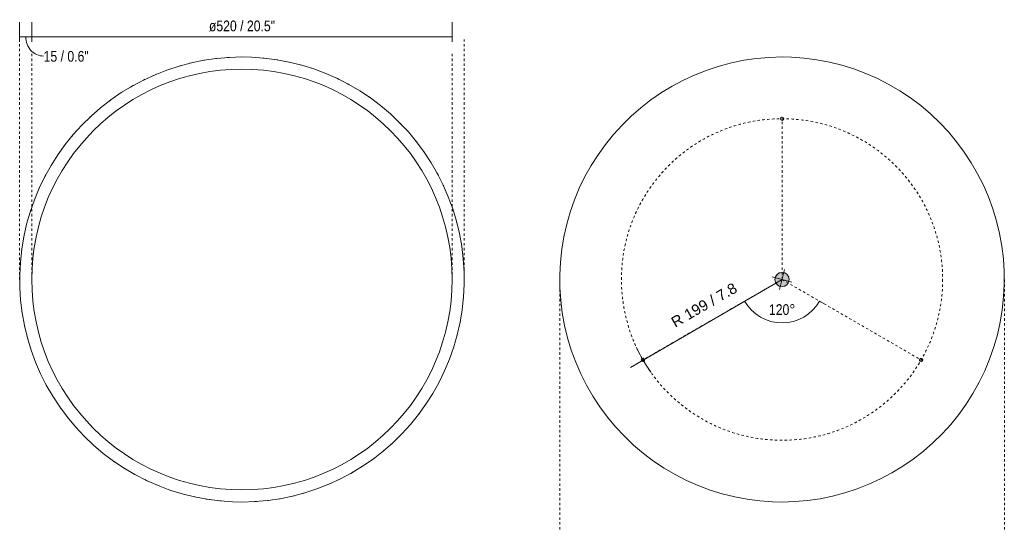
# Model space of a CAD drawing. Header units: millimetres. Extents: x 6280 to 8951, y -921 to 6916.
# Tile 3 of 3: x 7733 to 8951, y 6285 to 6916. Entities that reach past the tile are written whole.
import ezdxf

# ---------------------------------------------------------------- set-up
doc = ezdxf.new("R2010")
doc.units = ezdxf.units.MM
doc.linetypes.add('Dash', pattern=[6, 3, -3])
doc.layers.add('A-ANNO-DIMS', color=7, linetype='Dash', lineweight=9, true_color=0xd2d2d2)
for name, color, linetype, lineweight in [('A-ANNO-DIMS-6', 7, 'Continuous', 9), ('A-DETL-GENF', 7, 'Continuous', 9), ('E-LITE-EQPM', 7, 'Continuous', 20)]:
    doc.layers.add(name, color=color, linetype=linetype, lineweight=lineweight)
doc.styles.add('Arial', font='arial.ttf', dxfattribs={"height": 13.2})
doc.styles.add('Arial Narrow', font='ARIALN.TTF', dxfattribs={"height": 13.2})
doc.dimstyles.new('Angular_-_3mm_Arial', dxfattribs={"dimscale": 304.8, "dimtxt": 13.509289, "dimasz": 0, "dimexe": 0.019685, "dimexo": 0.03937, "dimgap": 0.019685, "dimtad": 1, "dimdec": 0, "dimzin": 0, "dimdsep": 46, "dimtxsty": 'Arial Narrow', "dimblk1": 'NONE', "dimblk2": 'NONE', "dimsah": 1, "dimcen": 0.09, "dimadec": 0, "dimazin": 0, "dimtfac": 1, "dimtdec": 4, "dimtix": 1, "dimtmove": 0, "dimatfit": 3, "dimfxl": 1, "dimtvp": 1, "dimtolj": 1, "dimtzin": 0, "dimarcsym": 2})
doc.dimstyles.new('FARO_-_2_2mm_Arial_Narrow_mm_Inch_Left', dxfattribs={"dimscale": 304.8, "dimtxt": 13.509289, "dimasz": 0, "dimexe": 0.059055, "dimexo": 0.0625, "dimgap": 0.009843, "dimtad": 1, "dimdec": 0, "dimzin": 0, "dimdsep": 46, "dimtxsty": 'Arial Narrow', "dimblk1": 'NONE', "dimblk2": 'NONE', "dimsah": 1, "dimcen": 0.09, "dimadec": 0, "dimazin": 0, "dimtfac": 1, "dimtdec": 4, "dimtix": 1, "dimtmove": 0, "dimatfit": 3, "dimfxl": 0.019685, "dimfxlon": 1, "dimtvp": 1, "dimtolj": 1, "dimtzin": 0, "dimarcsym": 2})
doc.dimstyles.new('FARO_-_2_2mm_Arial_Narrow_mm_Inch_Left_1', dxfattribs={"dimscale": 304.8, "dimtxt": 13.509289, "dimasz": 0, "dimexe": 0.059055, "dimexo": 0.0625, "dimgap": 0.009843, "dimtad": 1, "dimdec": 0, "dimzin": 0, "dimdsep": 46, "dimtxsty": 'Arial Narrow', "dimblk1": 'NONE', "dimblk2": 'NONE', "dimsah": 1, "dimcen": 0.09, "dimadec": 0, "dimazin": 0, "dimtfac": 1, "dimtdec": 4, "dimtix": 1, "dimtmove": 1, "dimatfit": 3, "dimfxl": 0.019685, "dimfxlon": 1, "dimtvp": 1, "dimtolj": 1, "dimtzin": 0, "dimarcsym": 2})
doc.dimstyles.new('Radial_-_3mm_Arial', dxfattribs={"dimscale": 304.8, "dimtxt": 13.467424, "dimasz": 0, "dimexe": 0.059055, "dimexo": 0, "dimgap": 0.034449, "dimtad": 1, "dimjust": 3, "dimdec": 0, "dimzin": 0, "dimdsep": 46, "dimtxsty": 'Arial', "dimblk1": 'NONE', "dimblk2": 'NONE', "dimsah": 1, "dimcen": 0.09, "dimdle": 0.059055, "dimadec": 0, "dimazin": 0, "dimtfac": 1, "dimtdec": 4, "dimtix": 1, "dimtmove": 0, "dimatfit": 2, "dimfxl": 1, "dimtvp": 1, "dimtfill": 1, "dimtolj": 1, "dimtzin": 0, "dimarcsym": 2})

# ---------------------------------------------------------------- blocks, each defined once
blk = doc.blocks.new('64182 - 64183 COCOTTE-L BLACK LED CEILING LAMP 38W 3000K-478305-Planta_PDF')
at = {"layer": 'E-LITE-EQPM'}
for p, q in [((56.8, 269.1), (57.9, 268.8)), ((-69.3, 266.1), (-68.3, 266.4)), ((-113.3, 250.6), (-112.9, 250.8)), ((102.1, 255.3), (102.5, 255.2)), ((144.2, 234.2), (144.3, 234.1)), ((-154.2, 227.7), (-154, 227.8)), ((-190.9, 197.9), (-190.3, 198.4)), ((181.7, 206.4), (182.3, 205.9)), ((213.9, 172.8), (214.9, 171.6)), ((-222, 162.3), (-221, 163.5)), ((254.7, 103.8), (255.1, 102.5)), ((-259.3, 91.6), (-258.9, 92.8)), ((268.7, 58.6), (268.8, 57.9)), ((-271, 46.5), (-270.9, 47.1)), ((271, -46.5), (270.9, -47.1)), ((-268.7, -58.6), (-268.8, -57.9)), ((259.3, -91.6), (258.9, -92.8)), ((-254.7, -103.8), (-255.1, -102.5)), ((222, -162.3), (221, -163.5)), ((-213.9, -172.8), (-214.9, -171.6)), ((-181.7, -206.4), (-182.3, -205.9)), ((190.9, -197.9), (190.3, -198.5)), ((154.2, -227.7), (154, -227.8)), ((-144.2, -234.2), (-144.3, -234.1)), ((-102.1, -255.3), (-102.5, -255.2)), ((113.3, -250.6), (112.9, -250.8)), ((69.3, -266.1), (68.3, -266.4)), ((-56.8, -269.1), (-57.9, -268.8))]:
    blk.add_line(p, q, dxfattribs=at)
at = {"layer": 'E-LITE-EQPM', "flags": 128}
for points in [[(-54.7, 269.4), (-52.9, 269.9), (-50.6, 270.2)], [(-39.8, 272), (-37.3, 272.5), (-36.3, 272.6)], [(-23.3, 274), (-21.6, 274.1), (-19.4, 274.3)], [(-8, 274.8), (-5.9, 274.9), (-3.7, 274.9)], [(7.6, 274.8), (9.9, 274.8), (11.7, 274.7)], [(24.7, 273.9), (25.7, 273.8), (28.1, 273.5)], [(39, 272.2), (41.3, 271.9), (43.3, 271.5)], [(-100, 256.1), (-98.3, 256.8), (-96, 257.6)], [(-85.9, 261.2), (-83.4, 262), (-82.3, 262.4)], [(71, 265.6), (72.2, 265.4), (74.6, 264.6)], [(84.9, 261.5), (87.3, 260.8), (88.9, 260.2)], [(-129.3, 242.6), (-127.1, 243.9), (-125.8, 244.5)], [(115.2, 249.6), (116.6, 249.1), (118.9, 247.9)], [(-142.2, 235.4), (-140.9, 236.2), (-138.6, 237.4)], [(128.4, 243.1), (130.7, 242), (132, 241.2)], [(-168.9, 216.9), (-167, 218.5), (-165.6, 219.5)], [(156.1, 226.3), (157.5, 225.4), (159.5, 223.9)], [(-180.2, 207.7), (-179.3, 208.6), (-177.2, 210.2)], [(168.1, 217.6), (170.2, 216), (171.2, 215.2)], [(192.4, 196.4), (193.8, 195.1), (195.4, 193.4)], [(-203.5, 184.9), (-202, 186.7), (-200.6, 188)], [(202.9, 185.5), (204.7, 183.7), (205.4, 182.8)], [(-213, 173.9), (-212.3, 174.8), (-210.7, 176.7)], [(223.1, 160.7), (224.4, 159), (225.6, 157.2)], [(-232.1, 147.4), (-230.9, 149.3), (-229.8, 151)], [(231.8, 147.9), (233.1, 145.9), (233.5, 145.2)], [(-240, 134.1), (-239.1, 135.8), (-237.9, 137.8)], [(-247.5, 119.6), (-246.5, 121.9), (-246.1, 122.7)], [(240.7, 133), (241.1, 132.3), (242.2, 130.1)], [(247.3, 120.2), (248.3, 118.2), (249.1, 116.4)], [(-253.8, 105.6), (-253.1, 107.5), (-252.2, 109.6)], [(259.8, 90.1), (260.2, 89), (261, 86.6)], [(-264.4, 75.4), (-263.8, 77.8), (-263.4, 78.9)], [(264.2, 76.2), (264.9, 73.9), (265.3, 72.1)], [(-268.2, 60.8), (-267.8, 62.6), (-267.2, 64.9)], [(271.3, 44.5), (271.6, 43.1), (271.9, 40.6)], [(-273.4, 28.9), (-273.2, 31.5), (-273, 32.9)], [(273.3, 30), (273.6, 27.5), (273.7, 25.8)], [(-274.6, 14.2), (-274.5, 15.8), (-274.3, 18.3)], [(274.6, -14.2), (274.5, -15.8), (274.3, -18.3)], [(-273.3, -30), (-273.6, -27.5), (-273.7, -25.8)], [(273.4, -28.9), (273.2, -31.5), (273, -32.9)], [(-271.3, -44.5), (-271.6, -43.1), (-271.9, -40.6)], [(268.2, -60.8), (267.8, -62.6), (267.2, -64.9)], [(-264.2, -76.2), (-264.9, -73.9), (-265.3, -72.1)], [(264.4, -75.4), (263.8, -77.8), (263.4, -78.9)], [(-259.8, -90.1), (-260.2, -89), (-261, -86.6)], [(253.8, -105.6), (253.1, -107.5), (252.2, -109.6)], [(-247.3, -120.2), (-248.3, -118.2), (-249.1, -116.4)], [(247.5, -119.6), (246.5, -121.9), (246.1, -122.7)], [(-240.7, -133), (-241.1, -132.3), (-242.2, -130.1)], [(-231.8, -147.9), (-233.1, -145.9), (-233.5, -145.2)], [(240, -134.1), (239.1, -135.8), (237.9, -137.8)], [(-223.1, -160.7), (-224.4, -159), (-225.6, -157.2)], [(232.1, -147.4), (230.9, -149.3), (229.8, -151)], [(213, -173.9), (212.3, -174.8), (210.7, -176.7)], [(-202.9, -185.5), (-204.7, -183.7), (-205.4, -182.8)], [(-192.4, -196.4), (-193.8, -195.1), (-195.4, -193.4)], [(203.5, -184.9), (202, -186.7), (200.6, -188)], [(-168.1, -217.6), (-170.2, -216), (-171.2, -215.2)], [(168.9, -216.9), (167, -218.5), (165.6, -219.5)], [(180.2, -207.7), (179.3, -208.6), (177.2, -210.2)], [(-156.1, -226.3), (-157.5, -225.4), (-159.5, -223.9)], [(-128.4, -243.1), (-130.7, -242), (-132, -241.2)], [(129.3, -242.6), (127.1, -243.9), (125.8, -244.5)], [(142.2, -235.4), (140.9, -236.2), (138.6, -237.4)], [(-115.2, -249.6), (-116.6, -249.1), (-118.9, -247.9)], [(-84.9, -261.5), (-87.3, -260.8), (-88.9, -260.2)], [(-71, -265.6), (-72.2, -265.4), (-74.6, -264.6)], [(85.9, -261.2), (83.4, -262), (82.3, -262.4)], [(100, -256.1), (98.3, -256.8), (96, -257.6)], [(-39, -272.2), (-41.3, -271.9), (-43.3, -271.5)], [(-24.7, -273.9), (-25.7, -273.8), (-28.1, -273.5)], [(-7.6, -274.8), (-9.9, -274.8), (-11.7, -274.7)], [(8, -274.8), (5.9, -274.9), (3.7, -274.9)], [(23.3, -274), (21.6, -274.1), (19.4, -274.3)], [(39.8, -272), (37.3, -272.5), (36.3, -272.6)], [(54.8, -269.4), (52.9, -269.9), (50.6, -270.2)]]:
    blk.add_lwpolyline(points, dxfattribs=at)
blk = doc.blocks.new('64182 - 64183 COCOTTE-L BLACK LED CEILING LAMP 38W 3000K-480073-Planta_PDF')
at = {"layer": 'E-LITE-EQPM', "flags": 128}
for points in [[(275, 0), (274.5, 15.8), (273.2, 31.5), (270.9, 47.1), (267.8, 62.6), (263.8, 77.8), (258.9, 92.8), (253.1, 107.5), (246.5, 121.9), (239.1, 135.8), (230.9, 149.3), (222, 162.3), (212.3, 174.8), (202, 186.7), (190.9, 197.9), (179.3, 208.6), (167, 218.5), (154.2, 227.7), (140.9, 236.2), (127.1, 243.9), (112.9, 250.8), (98.3, 256.8), (83.4, 262), (68.3, 266.4), (52.9, 269.9), (37.3, 272.5), (21.6, 274.1), (5.9, 274.9), (-9.9, 274.8), (-25.7, 273.8), (-41.3, 271.9), (-56.8, 269.1), (-72.2, 265.4), (-87.3, 260.8), (-102.1, 255.3), (-116.6, 249.1), (-130.7, 242), (-144.3, 234.1), (-157.5, 225.4), (-170.2, 216), (-182.3, 205.9), (-193.8, 195.1), (-204.7, 183.7), (-214.9, 171.6), (-224.4, 159), (-233.1, 145.9), (-241.1, 132.3), (-248.3, 118.2), (-254.7, 103.8), (-260.2, 89), (-264.9, 73.9), (-268.7, 58.6), (-271.6, 43.1), (-273.6, 27.5), (-274.7, 11.7), (-275, 0)], [(-275, 0), (-274.5, -15.8), (-273.2, -31.5), (-270.9, -47.1), (-267.8, -62.6), (-263.8, -77.8), (-258.9, -92.8), (-253.1, -107.5), (-246.5, -121.9), (-239.1, -135.8), (-230.9, -149.3), (-222, -162.3), (-212.3, -174.8), (-202, -186.7), (-190.9, -197.9), (-179.3, -208.6), (-167, -218.5), (-154.2, -227.7), (-140.9, -236.2), (-127.1, -243.9), (-112.9, -250.8), (-98.3, -256.8), (-83.4, -262), (-68.3, -266.4), (-52.9, -269.9), (-37.3, -272.5), (-21.6, -274.1), (-5.9, -274.9), (9.9, -274.8), (25.7, -273.8), (41.3, -271.9), (56.8, -269.1), (72.2, -265.4), (87.3, -260.8), (102.1, -255.3), (116.6, -249.1), (130.7, -242), (144.3, -234.1), (157.5, -225.4), (170.2, -216), (182.3, -205.9), (193.8, -195.1), (204.7, -183.7), (214.9, -171.6), (224.4, -159), (233.1, -145.9), (241.1, -132.3), (248.3, -118.2), (254.7, -103.8), (260.2, -89), (264.9, -73.9), (268.7, -58.6), (271.6, -43.1), (273.6, -27.5), (274.7, -11.7), (275, 0)]]:
    blk.add_lwpolyline(points, dxfattribs=at)
at = {"layer": 'E-LITE-EQPM'}
for start, end in [(360, 180), (180, 360)]:
    blk.add_arc((0, 0), 260, start, end, dxfattribs=at)
blk = doc.blocks.new('64182 - 64183 COCOTTE-L BLACK LED CEILING LAMP 38W 3000K-478305-Planta_PDF Fixing Holes')
at = {"layer": 'E-LITE-EQPM', "color": 254, "true_color": 0xeaeaea}
for p, q in [((-2.5, 8.4), (-2.3, 8.5)), ((8.5, 2.3), (8.5, 2.2)), ((-8.5, -2.3), (-8.5, -2.2)), ((2.5, -8.4), (2.3, -8.5))]:
    blk.add_line(p, q, dxfattribs=at)
at = {"layer": 'E-LITE-EQPM', "color": 254, "true_color": 0xeaeaea, "flags": 128}
for points in [[(-275, 0), (-274.5, 15.8), (-273.2, 31.5), (-270.9, 47.1), (-267.8, 62.6), (-263.8, 77.8), (-258.9, 92.8), (-253.1, 107.5), (-246.5, 121.9), (-239.1, 135.8), (-230.9, 149.3), (-222, 162.3), (-212.3, 174.8), (-202, 186.7), (-190.9, 197.9), (-179.3, 208.6), (-167, 218.5), (-154.2, 227.7), (-140.9, 236.2), (-127.1, 243.9), (-112.9, 250.8), (-98.3, 256.8), (-83.4, 262), (-68.3, 266.4), (-52.9, 269.9), (-37.3, 272.5), (-21.6, 274.1), (-5.9, 274.9), (9.9, 274.8), (25.7, 273.8), (41.3, 271.9), (56.8, 269.1), (72.2, 265.4), (87.3, 260.8), (102.1, 255.3), (116.6, 249.1), (130.7, 242), (144.3, 234.1), (157.5, 225.4), (170.2, 216), (182.3, 205.9), (193.8, 195.1), (204.7, 183.7), (214.9, 171.6), (224.4, 159), (233.1, 145.9), (241.1, 132.3), (248.3, 118.2), (254.7, 103.8), (260.2, 89), (264.9, 73.9), (268.7, 58.6), (271.6, 43.1), (273.6, 27.5), (274.7, 11.7), (275, 0)], [(-8.4, 2.5), (-8.3, 2.8), (-8.1, 3.3)], [(-7.2, 4.9), (-7, 5.3), (-6.7, 5.6)], [(-5.4, 6.8), (-5, 7.2), (-4.7, 7.3)], [(0, 8.7), (0.3, 8.8), (0.8, 8.7)], [(2.7, 8.3), (3.1, 8.2), (3.5, 8)], [(5, 7.1), (5.5, 6.8), (5.8, 6.5)], [(7, 5.2), (7.4, 4.8), (7.5, 4.6)], [(275, 0), (274.5, -15.8), (273.2, -31.5), (270.9, -47.1), (267.8, -62.6), (263.8, -77.8), (258.9, -92.8), (253.1, -107.5), (246.5, -121.9), (239.1, -135.8), (230.9, -149.3), (222, -162.3), (212.3, -174.8), (202, -186.7), (190.9, -197.9), (179.3, -208.6), (167, -218.5), (154.2, -227.7), (140.9, -236.2), (127.1, -243.9), (112.9, -250.8), (98.3, -256.8), (83.4, -262), (68.3, -266.4), (52.9, -269.9), (37.3, -272.5), (21.6, -274.1), (5.9, -274.9), (-9.9, -274.8), (-25.7, -273.8), (-41.3, -271.9), (-56.8, -269.1), (-72.2, -265.4), (-87.3, -260.8), (-102.1, -255.3), (-116.6, -249.1), (-130.7, -242), (-144.3, -234.1), (-157.5, -225.4), (-170.2, -216), (-182.3, -205.9), (-193.8, -195.1), (-204.7, -183.7), (-214.9, -171.6), (-224.4, -159), (-233.1, -145.9), (-241.1, -132.3), (-248.3, -118.2), (-254.7, -103.8), (-260.2, -89), (-264.9, -73.9), (-268.7, -58.6), (-271.6, -43.1), (-273.6, -27.5), (-274.7, -11.7), (-275, 0)], [(-7, -5.2), (-7.4, -4.8), (-7.5, -4.6)], [(-5, -7.1), (-5.5, -6.8), (-5.8, -6.5)], [(-2.7, -8.3), (-3.1, -8.2), (-3.5, -8)], [(0, -8.7), (-0.3, -8.8), (-0.8, -8.7)], [(5.4, -6.8), (5, -7.2), (4.7, -7.3)], [(7.2, -4.9), (7, -5.3), (6.7, -5.6)], [(8.4, -2.5), (8.3, -2.8), (8.1, -3.3)]]:
    blk.add_lwpolyline(points, dxfattribs=at)
at = {"layer": 'E-LITE-EQPM', "color": 254, "true_color": 0xeaeaea}
for centre, start, end in [((-99.3, 172.1), 164.7694, 170), ((-99.3, 172.1), 190, 195.2096), ((-99.3, 172.1), 130, 134.423), ((-99.3, 172.1), 225.5683, 230), ((-99.3, 172.1), 105.1289, 110), ((-99.3, 172.1), 70, 74.8618), ((-99.3, 172.1), 45.5683, 50), ((-99.3, 172.1), 310, 314.423), ((-99.3, 172.1), 10, 15.2096), ((-99.3, 172.1), 344.7694, 350), ((-99.3, 172.1), 250, 254.8618), ((-99.3, 172.1), 285.1289, 290), ((198.7, 0), 164.7743, 170), ((198.7, 0), 130, 134.4274), ((198.7, 0), 105.1336, 110), ((198.7, 0), 70, 74.856), ((198.7, 0), 45.5596, 50), ((198.7, 0), 10, 15.211), ((198.7, 0), 190, 195.211), ((198.7, 0), 225.5596, 230), ((198.7, 0), 250, 254.856), ((198.7, 0), 285.1336, 290), ((198.7, 0), 310, 314.4274), ((198.7, 0), 344.7743, 350), ((-99.3, -172.1), 130, 134.4223), ((-99.3, -172.1), 105.1242, 110), ((-99.3, -172.1), 70, 74.8571), ((-99.3, -172.1), 45.5639, 50), ((-99.3, -172.1), 164.7792, 170), ((-99.3, -172.1), 190, 195.2159), ((-99.3, -172.1), 225.5639, 230), ((-99.3, -172.1), 250, 254.8571), ((-99.3, -172.1), 285.1242, 290), ((-99.3, -172.1), 310, 314.4223), ((-99.3, -172.1), 10, 15.2159), ((-99.3, -172.1), 344.7792, 350)]:
    blk.add_arc(centre, 2, start, end, dxfattribs=at)
blk = doc.blocks.new('DIMBLOCK4-Planta_PDF')
at = {"layer": 'A-ANNO-DIMS-6', "color": 251, "true_color": 0x5b5b5b, "transparency": 16777216}
for p, q in [((7732.8, 6888.9), (7732.8, 6912.9)), ((7747.8, 6888.9), (7747.8, 6912.9)), ((7732.8, 6894.9), (7747.8, 6894.9)), ((7732.8, 6894.9), (7732.8, 6888.9)), ((7747.8, 6894.9), (7747.8, 6888.9))]:
    blk.add_line(p, q, dxfattribs=at)
blk.add_ellipse((7762.4, 6894.9), major_axis=(0, 23.8), ratio=0.925786, start_param=1.570796, end_param=3.141593, dxfattribs=at)
at = {"layer": 'A-ANNO-DIMS-6', "color": 0, "transparency": 16777216, "insert": (7762.4, 6877.4), "char_height": 13.2, "width": 67.16, "attachment_point": 1, "line_spacing_factor": 0.974696, "style": 'Arial Narrow'}
blk.add_mtext('15 / 0.6"', dxfattribs=at)
blk = doc.blocks.new('_None')
blk = doc.blocks.new('DIMBLOCK5-Planta_PDF')
at = {"layer": 'A-ANNO-DIMS-6', "color": 251, "true_color": 0x5b5b5b, "transparency": 16777216}
for p, q in [((7747.8, 6888.9), (7747.8, 6912.9)), ((8267.8, 6888.9), (8267.8, 6912.9)), ((7747.8, 6894.9), (8267.8, 6894.9)), ((7747.8, 6894.9), (7747.8, 6888.9)), ((8267.8, 6894.9), (8267.8, 6888.9))]:
    blk.add_line(p, q, dxfattribs=at)
at = {"layer": 'A-ANNO-DIMS-6', "color": 0, "transparency": 16777216, "insert": (7966.9, 6915), "char_height": 13.2, "width": 98.296, "attachment_point": 1, "line_spacing_factor": 0.974696, "style": 'Arial Narrow'}
blk.add_mtext('ø520 / 20.5"', dxfattribs=at)
blk = doc.blocks.new('DIMBLOCK6-Planta_PDF Fixing Holes')
at = {"layer": 'A-ANNO-DIMS-6', "transparency": 16777216}
for p, q in [((8672.7, 6582.7), (8679.2, 6607.3)), ((8676, 6595), (8488.4, 6486.4)), ((8663.7, 6598.2), (8688.3, 6591.7))]:
    blk.add_line(p, q, dxfattribs=at)
blk.add_arc((8676, 6595), 198.7, 204.8624, 215.245, dxfattribs=at)
at = {"layer": 'A-ANNO-DIMS-6', "color": 0, "transparency": 16777216, "insert": (8537.2, 6546.6), "char_height": 13.2, "width": 107.905, "attachment_point": 1, "rotation": 30.0537, "line_spacing_factor": 0.941778, "style": 'Arial', "bg_fill": 3, "box_fill_scale": 1.25, "bg_fill_color": 256, "bg_fill_true_color": 13158600, "bg_fill_transparency": 0}
blk.add_mtext('R 199 / 7.8', dxfattribs=at)
blk = doc.blocks.new('DIMBLOCK7-Planta_PDF Fixing Holes')
at = {"layer": 'A-ANNO-DIMS-6', "color": 251, "true_color": 0x5b5b5b, "transparency": 16777216}
for p, q in [((8629.5, 6568.2), (8624.3, 6565.2)), ((8629.5, 6568.2), (8629.5, 6568.2)), ((8629.5, 6568.2), (8629.5, 6568.2)), ((8722.4, 6568.2), (8727.6, 6565.2)), ((8722.4, 6568.2), (8722.4, 6568.2))]:
    blk.add_line(p, q, dxfattribs=at)
blk.add_arc((8676, 6595), 53.6, 210, 330, dxfattribs=at)
blk.add_arc((8676, 6595), 53.6, 210, 330, dxfattribs=at)
at = {"layer": 'A-ANNO-DIMS-6', "color": 0, "transparency": 16777216, "insert": (8659.8, 6564.4), "char_height": 13.2, "width": 38.855, "attachment_point": 1, "line_spacing_factor": 0.974696, "style": 'Arial Narrow'}
blk.add_mtext('120°', dxfattribs=at)

msp = doc.modelspace()

# ---------------------------------------------------------------- hatches: boundary and pattern name
at = {"layer": 'A-DETL-GENF', "true_color": 0xc0c0c0}
h = msp.add_hatch(color=9, dxfattribs=at)
h.paths.add_polyline_path([(8503.9, 6493.6), (8504.4, 6493.7), (8504.9, 6493.9), (8505.3, 6494.2), (8505.6, 6494.6), (8505.9, 6495.3), (8505.9, 6495.6), (8505.8, 6496.1), (8505.6, 6496.6), (8505.3, 6497), (8504.9, 6497.3), (8504.4, 6497.5), (8503.7, 6497.6), (8503.4, 6497.5), (8502.9, 6497.3), (8502.5, 6497), (8502.2, 6496.6), (8502, 6496.1), (8501.9, 6495.6), (8502, 6495.1), (8502.2, 6494.6), (8502.5, 6494.2), (8502.9, 6493.9), (8503.4, 6493.7), (8503.7, 6493.6)])
h.paths.add_polyline_path([(8848, 6493.6), (8848.5, 6493.7), (8849.2, 6494), (8849.4, 6494.2), (8849.7, 6494.6), (8850, 6495.3), (8850, 6495.6), (8849.9, 6496.1), (8849.7, 6496.6), (8849.4, 6497), (8849, 6497.3), (8848.5, 6497.5), (8848, 6497.6), (8847.5, 6497.5), (8847, 6497.3), (8846.6, 6497), (8846.3, 6496.6), (8846.1, 6496.1), (8846, 6495.6), (8846.1, 6495.1), (8846.3, 6494.6), (8846.8, 6494.1), (8847, 6493.9), (8847.5, 6493.7)])
h.paths.add_polyline_path([(8676, 6586.2), (8678.2, 6586.5), (8680.4, 6587.3), (8682.2, 6588.8), (8683.6, 6590.6), (8684.4, 6592.7), (8684.7, 6595), (8684.4, 6597.2), (8683.6, 6599.3), (8682.2, 6601.2), (8680.4, 6602.6), (8678.2, 6603.4), (8676, 6603.7), (8673.7, 6603.4), (8671.6, 6602.6), (8669.7, 6601.2), (8668.4, 6599.3), (8667.5, 6597.2), (8667.2, 6595), (8667.5, 6592.7), (8668.4, 6590.6), (8669.7, 6588.7), (8671.6, 6587.3), (8673.7, 6586.5), (8675.2, 6586.3)])
h.paths.add_polyline_path([(8676, 6791.6), (8676.5, 6791.7), (8677, 6791.9), (8677.4, 6792.2), (8677.7, 6792.6), (8677.9, 6793.1), (8678, 6793.6), (8677.9, 6794.1), (8677.6, 6794.7), (8677.4, 6795), (8677, 6795.4), (8676.5, 6795.6), (8676, 6795.6), (8675.2, 6795.5), (8675, 6795.4), (8674.5, 6795), (8674.1, 6794.4), (8674, 6794.1), (8674, 6793.6), (8674, 6793.1), (8674.2, 6792.6), (8674.7, 6792.1), (8675, 6791.9), (8675.4, 6791.7)])

# ---------------------------------------------------------------- linework, layer by layer
at = {"layer": 'A-ANNO-DIMS'}
for p, q in [((7732.8, 6595), (7732.8, 6891.7)), ((8282.8, 6595), (8282.8, 6891.7)), ((7747.8, 6595), (7747.8, 6875)), ((8267.8, 6595), (8267.8, 6875)), ((8676, 6595), (8676, 6791.6)), ((8401, 6595), (8401, 6285)), ((8676, 6595), (8505.6, 6496.6)), ((8676, 6595), (8846.3, 6496.6)), ((8951, 6595), (8951, 6285))]:
    msp.add_line(p, q, dxfattribs=at)
msp.add_circle((8676, 6595), 198.7, dxfattribs=at)
at = {"layer": 'E-LITE-EQPM'}
for centre, radius, start, end in [((8676, 6793.6), 2, 0, 180), ((8676, 6793.6), 2, 180, 0), ((8676, 6595), 8.78, 90, 270), ((8676, 6595), 8.78, 270, 90), ((8503.9, 6495.6), 2, 120, 300), ((8503.9, 6495.6), 2, 300, 120), ((8848, 6495.6), 2, 60, 240), ((8848, 6495.6), 2, 240, 60)]:
    msp.add_arc(centre, radius, start, end, dxfattribs=at)

# ---------------------------------------------------------------- block references
at = {"layer": 'E-LITE-EQPM', "rotation": 89.9999999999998}
msp.add_blockref('64182 - 64183 COCOTTE-L BLACK LED CEILING LAMP 38W 3000K-480073-Planta_PDF', (8007.8, 6595), dxfattribs=at)
at = {"layer": 'E-LITE-EQPM', "extrusion": (0, 0, -1), "rotation": 90.0000000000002}
msp.add_blockref('64182 - 64183 COCOTTE-L BLACK LED CEILING LAMP 38W 3000K-478305-Planta_PDF', (-8007.8, 6595), dxfattribs=at)
at = {"layer": 'E-LITE-EQPM', "color": 254, "true_color": 0xeaeaea, "extrusion": (0, 0, -1), "rotation": 90.0000000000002}
msp.add_blockref('64182 - 64183 COCOTTE-L BLACK LED CEILING LAMP 38W 3000K-478305-Planta_PDF Fixing Holes', (-8676, 6595), dxfattribs=at)

# ---------------------------------------------------------------- dimensions: what is measured, and where the dimension line sits
at = {"layer": 'A-ANNO-DIMS', "color": 251, "linetype": 'Continuous', "true_color": 0x5b5b5b}
dim = msp.add_linear_dim(base=(7747.8, 6894.9), p1=(7732.8, 6888.9), p2=(7747.8, 6888.9), dimstyle='FARO_-_2_2mm_Arial_Narrow_mm_Inch_Left_1', override={"dimpost": '<>', "dimfxl": 15}, dxfattribs=at)
dim.commit()
dim.dimension.update_dxf_attribs({"geometry": 'DIMBLOCK4-Planta_PDF', "text_midpoint": (7796, 6868.6), "dimtype": 160})
dim = msp.add_linear_dim(base=(8267.8, 6894.9), p1=(7747.8, 6888.9), p2=(8267.8, 6888.9), text='ø<>', dimstyle='FARO_-_2_2mm_Arial_Narrow_mm_Inch_Left', override={"dimpost": '<>', "dimfxl": 520}, dxfattribs=at)
dim.commit()
dim.dimension.update_dxf_attribs({"geometry": 'DIMBLOCK5-Planta_PDF', "text_midpoint": (8007.8, 6906.5)})

# ---------------------------------------------------------------- next in the draw order: dimensions: what is measured, and where the dimension line sits
at = {"layer": 'A-ANNO-DIMS', "color": 7, "linetype": 'Continuous'}
dim = msp.add_radius_dim(center=(8676, 6595), mpoint=(8504, 6495.5), dimstyle='Radial_-_3mm_Arial', override={"dimpost": 'R<>'}, dxfattribs=at)
dim.commit()
dim.dimension.update_dxf_attribs({"geometry": 'DIMBLOCK6-Planta_PDF Fixing Holes', "text_midpoint": (8580.4, 6561.7)})

# ---------------------------------------------------------------- next in the draw order: dimensions: what is measured, and where the dimension line sits
at = {"layer": 'A-ANNO-DIMS', "color": 251, "linetype": 'Continuous', "true_color": 0x5b5b5b}
dim = msp.add_angular_dim_3p(base=(8657.6, 6544.6), center=(8676, 6595), p1=(8619.2, 6562.2), p2=(8732.8, 6562.2), dimstyle='Angular_-_3mm_Arial', override={"dimpost": '<>', "dimfxl": 113.616607}, dxfattribs=at)
dim.commit()
dim.dimension.update_dxf_attribs({"geometry": 'DIMBLOCK7-Planta_PDF Fixing Holes', "text_midpoint": (8676, 6554.1)})

doc.saveas('drawing.dxf')
